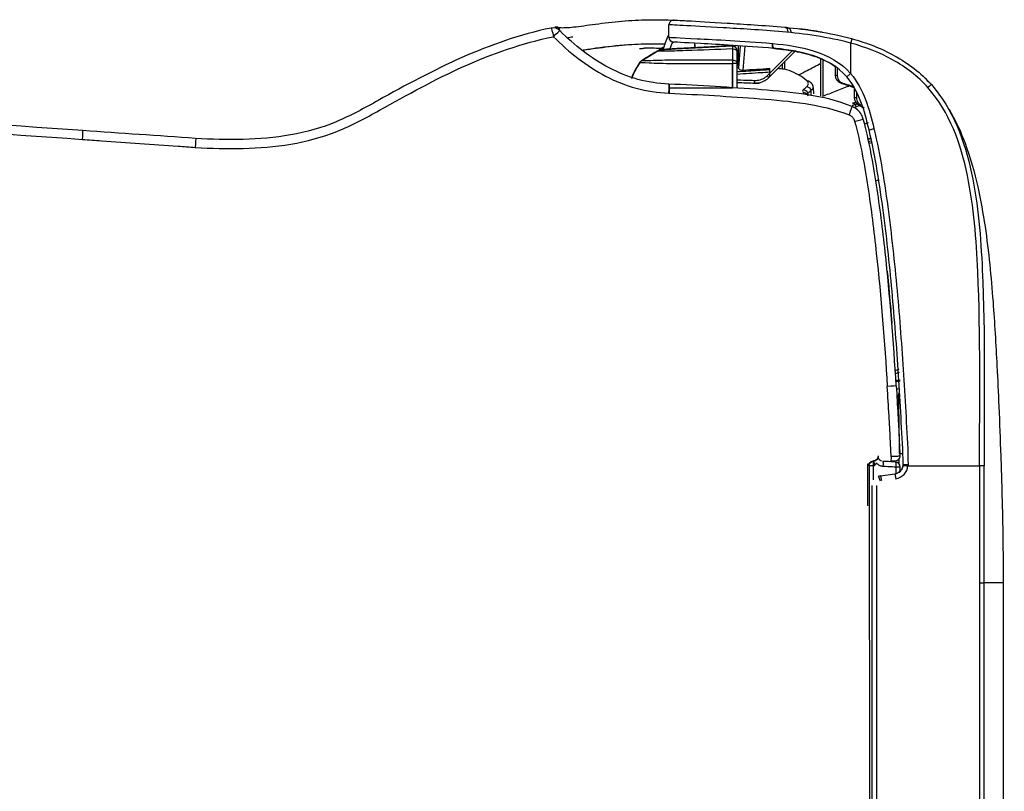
# Model space of a CAD drawing. Header units: millimetres. Extents: x 922208 to 1069538, y -182208 to -99877.
# Tile 41 of 256: x 971202 to 971305, y -170496 to -170416. Entities that reach past the tile are written whole.
import ezdxf

# ---------------------------------------------------------------- set-up
doc = ezdxf.new("R2010")
doc.units = ezdxf.units.MM
doc.header["$MEASUREMENT"] = 0
doc.layers.add('IS_KLIM_urządzenia', color=3, linetype='Continuous')

# ---------------------------------------------------------------- blocks, each defined once
blk = doc.blocks.new('G$CFEA986A8')
at = {"layer": 'IS_KLIM_urządzenia', "linetype": 'Continuous'}
for p, q in [((3.24, 36.01), (3.24, 36.02)), ((3.24, 36.02), (3.24, 36.01)), ((2.71, 28.23), (3.1, 35.54)), ((3.1, 35.54), (3.1, 35.54)), ((2.74, 28.23), (2.74, 28.23)), ((3.03, 28.23), (3.03, 28.23)), ((4.22, 28.23), (4.22, 28.23)), ((4.55, 28.23), (4.55, 28.23)), ((2.73, 27.62), (4.82, 27.62)), ((2.74, 27.41), (5, 27.61)), ((5.25, 27.13), (2.77, 26.91)), ((3.18, 21.95), (5.57, 24.34)), ((5.93, 24.34), (3.22, 21.63)), ((5.57, 24.34), (5.44, 24.33)), ((5.57, 24.34), (5.85, 24.61)), ((5.93, 24.34), (5.57, 24.34)), ((6.02, 24.44), (5.93, 24.34)), ((46.34, 14.13), (46.34, 14)), ((50.7, 14.13), (46.34, 14.13)), ((46.52, 13.99), (46.52, 13.96)), ((46.52, 13.96), (921.55, 13.84)), ((46.52, 13.51), (46.52, 13.96)), ((48, 13.51), (46.52, 13.51)), ((48.58, 13.7), (919.48, 13.58)), ((47.59, 12.8), (47.38, 11.3)), ((919.48, 13.06), (48.58, 13.18)), ((46.64, 11.21), (47.36, 11.21)), ((46.64, 11.21), (46.64, 10.75)), ((47.11, 10.75), (46.64, 10.75)), ((46.54, 9.92), (46.54, 2.46)), ((58.74, 2.46), (909.33, 2.34)), ((909.33, 1.87), (58.74, 1.98)), ((58.74, 0), (58.74, 1.98)), ((58.73, 0), (909.33, -0.12))]:
    blk.add_line(p, q, dxfattribs=at)
for points in [[(37.64, 10.75, 0), (37.64, 10.76, 0), (37.64, 10.76, 0), (37.64, 10.77, 0), (37.64, 10.78, 0), (37.64, 10.79, 0), (37.64, 10.8, 0), (37.64, 10.81, 0), (37.64, 10.82, 0), (37.64, 10.83, 0), (37.64, 10.84, 0), (37.64, 10.84, 0), (37.65, 10.85, 0), (37.65, 10.86, 0), (37.65, 10.87, 0), (37.65, 10.88, 0), (37.65, 10.89, 0), (37.65, 10.9, 0), (37.65, 10.91, 0), (37.65, 10.92, 0), (37.65, 10.92, 0), (37.65, 10.93, 0), (37.65, 10.94, 0), (37.65, 10.95, 0), (37.65, 10.96, 0), (37.65, 10.97, 0), (37.65, 10.98, 0), (37.65, 10.99, 0), (37.65, 11, 0), (37.65, 11, 0), (37.65, 11.01, 0), (37.65, 11.02, 0), (37.65, 11.03, 0), (37.65, 11.04, 0), (37.65, 11.05, 0), (37.65, 11.06, 0), (37.65, 11.07, 0), (37.65, 11.08, 0), (37.65, 11.08, 0), (37.65, 11.09, 0), (37.65, 11.1, 0), (37.65, 11.11, 0), (37.65, 11.12, 0), (37.65, 11.13, 0), (37.66, 11.14, 0), (37.66, 11.15, 0), (37.66, 11.16, 0), (37.66, 11.16, 0), (37.66, 11.17, 0), (37.66, 11.18, 0), (37.66, 11.19, 0)], [(37.72, 10.74, 0), (37.72, 10.75, 0), (37.72, 10.76, 0), (37.72, 10.77, 0), (37.72, 10.78, 0), (37.72, 10.79, 0), (37.72, 10.79, 0), (37.72, 10.8, 0), (37.72, 10.81, 0), (37.72, 10.82, 0), (37.72, 10.83, 0), (37.73, 10.84, 0), (37.73, 10.85, 0), (37.73, 10.86, 0), (37.73, 10.87, 0), (37.73, 10.87, 0), (37.73, 10.88, 0), (37.73, 10.89, 0), (37.73, 10.9, 0), (37.73, 10.91, 0), (37.73, 10.92, 0), (37.73, 10.93, 0), (37.73, 10.94, 0), (37.73, 10.95, 0), (37.73, 10.95, 0), (37.73, 10.96, 0), (37.73, 10.97, 0), (37.73, 10.98, 0), (37.73, 10.99, 0), (37.73, 11, 0), (37.73, 11.01, 0), (37.73, 11.02, 0), (37.73, 11.03, 0), (37.73, 11.03, 0), (37.73, 11.04, 0), (37.73, 11.05, 0), (37.73, 11.06, 0), (37.73, 11.07, 0), (37.73, 11.08, 0), (37.73, 11.09, 0), (37.73, 11.1, 0), (37.73, 11.11, 0), (37.73, 11.11, 0), (37.73, 11.12, 0), (37.73, 11.13, 0), (37.74, 11.14, 0), (37.74, 11.15, 0), (37.74, 11.16, 0), (37.74, 11.17, 0), (37.74, 11.18, 0), (37.74, 11.19, 0)]]:
    blk.add_polyline3d(points, dxfattribs=at)
at = {"layer": 'IS_KLIM_urządzenia', "linetype": 'Continuous', "extrusion": (0, 0, -1)}
for centre, radius, start, end in [((-1.84, 46.94), 1, 314.7826, 11.7219), ((-0.53, 34.35), 0.5, 357.2068, 90), ((-1.83, 34.35), 0.5, 90, 177.181), ((-46.39, 11.44), 1, 188, 264.2856), ((-46.64, 11.25), 0.5, 270, 357), ((-46.39, 11.42), 1.5, 188, 264.2856)]:
    blk.add_arc(centre, radius, start, end, dxfattribs=at)
at = {"layer": 'IS_KLIM_urządzenia', "linetype": 'Continuous', "extrusion": (-1.54693e-05, -6.12303e-17, -1)}
blk.add_arc((-3.24, 28.23, -0.01), 0.498, 270, 359.4983, dxfattribs=at)
at = {"layer": 'IS_KLIM_urządzenia', "linetype": 'Continuous'}
for centre, start, end in [((2.5, 23.81), 5.1428, 5.6972), ((48.11, 12.87), 160.3327, 163.928), ((45.54, 11.27), 267.736, 0)]:
    blk.add_arc(centre, 0.5, start, end, dxfattribs=at)
for centre, major_axis, ratio, start_param, end_param in [((13.38, 84.28), (0.998, 0.07), 0.023762, 3.141593, 4.646623), ((1.84, 46.94), (0.979, -0.203), 0.056856, 3.141593, 4.651384), ((1.84, 46.94), (0.704, 0.71), 0.020204, 1.651706, 3.141593), ((7.71, 34.94), (-0.999, -0.049), 0.051256, 0, 1.514472), ((7.71, 34.9), (-0.999, -0.047), 0.051373, 0, 1.514578), ((3.38, 28.23), (0, -0.498), 0.705765, 4.721116, 6.283185), ((3.96, 27.4), (0.499, -0.033), 0.703948, 0.778487, 1.449237), ((6.36, 25.91), (0.25, 0.009), 0.004928, 6.283059, 7.845078), ((2.49, 23.87), (-0.498, -0.042), 0.40242, 3.141593, 4.712356), ((2.5, 23.81), (-0.498, -0.05), 0.399009, 3.140125, 4.706849), ((2.5, 23.81), (-0.498, -0.045), 0.399039, 3.141593, 4.710711), ((5.85, 24.61), (-0.177, 0.177), 0.009872, 3.141593, 4.709921), ((1.28, 22.79), (0.498, 0.048), 0.655613, 3.140676, 4.596546), ((7.76, 20.85), (-0.367, 0.34), 0.8822, 0.840111, 2.138766), ((8.04, 20.89), (0.282, 0.413), 0.898755, 2.160862, 3.167773), ((6.84, 20.48), (0.38, 0.325), 0.906204, 2.398026, 3.130887), ((7.44, 20.5), (-0.376, 0.33), 0.885836, 0.804441, 2.115185), ((5.72, 17.3), (0, 0.2), 0.576627, 4.721116, 6.283185), ((6.49, 16.72), (0.192, 0.056), 0.184381, 5.301873, 6.283185), ((2.45, 15.93), (0.482, 0.133), 0.040619, 3.141593, 4.662666), ((5.63, 15.93), (-0.326, -0.379), 0.006066, 1.506881, 3.141593), ((8.07, 15.3), (0, 0.2), 0.433029, 4.721116, 6.283185), ((8.86, 15.62), (0.19, -0.061), 0.210046, 2.527177, 3.153928), ((9.97, 16.14), (-0.925, -0.381), 0.043497, 0, 1.508611), ((10.63, 15.55), (-0.263, -0.965), 0.021464, 4.784953, 6.283185), ((8.96, 15.32), (-0.191, 0.059), 0.212832, 4.135574, 5.657225), ((8.8, 14.85), (0.18, 0.087), 0.196125, 5.117147, 6.283185), ((11.38, 13.51), (-0.117, -0.486), 0.019962, 3.141593, 4.771045), ((45.52, 13.53), (0.02, 0.5), 1, 3.141593, 4.708057), ((45.52, 13.53), (-0.02, -0.5), 0.999999, 0, 1.547993), ((45.57, 13.52), (-0.02, -0.5), 0.955746, 0, 1.547846), ((46.52, 13.46), (0.5, -0.017), 0.998628, 1.605655, 3.113607), ((46.52, 13.46), (-0.5, 0.017), 0.093825, 4.715665, 5.983293), ((46.57, 12.58), (0.499, 0.026), 0.09496, 3.141593, 4.707412), ((48.08, 12.73), (0.495, -0.07), 0.051828, 3.141593, 4.719673), ((48.11, 12.87), (0.48, -0.138), 0.050296, 3.141584, 4.726878), ((45.54, 11.73), (0.5, 0), 0.093428, 4.788501, 6.283185), ((47.87, 11.23), (0.495, -0.07), 0.051828, 3.141593, 4.719673), ((39.42, 10.08), (0.996, -0.087), 0.841749, 1.62689, 2.181571), ((46.64, 11.25), (0.499, 0.026), 0.096366, 3.141593, 4.707339), ((46.39, 9.94), (0, -0.5), 0.000142, 3.141593, 4.764749), ((46.54, 9.95), (0.05, -0.498), 0.005219, 3.141593, 4.764488), ((7.1, 7.87), (0.331, 0.375), 0.006851, 3.141593, 4.648558), ((46.54, 2.49), (0, 0.5), 0.000013, 3.173368, 4.660029)]:
    blk.add_ellipse(centre, major_axis=major_axis, ratio=ratio, start_param=start_param, end_param=end_param, dxfattribs=at)
at = {"layer": 'IS_KLIM_urządzenia', "linetype": 'Continuous', "extrusion": (0, 0, -1)}
for centre, major_axis, ratio, start_param, end_param in [((3.24, 28.23), (0.352, -0.352), 0.999998, 0.785397, 2.347467), ((48.58, 12.65), (-0.13, -1.08), 0.917565, 1.59215, 1.795783), ((-21.42, 382.85), (-1476.17, -4886.86), 0.031997, 4.778832, 4.778918), ((7.64, 474.84), (-1862.82, -6167.7), 0.025163, 4.780022, 4.78009), ((5.18, 514.21), (-1939.65, -6425.41), 0.026246, 4.782823, 4.782889)]:
    blk.add_ellipse(centre, major_axis=major_axis, ratio=ratio, start_param=start_param, end_param=end_param, dxfattribs=at)
at = {"layer": 'IS_KLIM_urządzenia', "linetype": 'Continuous'}
for points, degree in [([(11.56, 95.97), (10.36, 113.09), (9.16, 130.21), (7.97, 147.33)], 3), ([(8.86, 147.39), (10.07, 130.27), (11.28, 113.14), (12.48, 96.01)], 3), ([(12.48, 96.01), (11.99, 95.98), (11.56, 95.96), (11.56, 95.97)], 3), ([(12.38, 84.21), (12.11, 88.13), (11.83, 92.05), (11.56, 95.97)], 3), ([(0.77, 46.44), (0.76, 46.55), (0.76, 46.66), (0.78, 46.77)], 3), ([(0.77, 46.67), (0.75, 46.58), (0.77, 46.46)], 2), ([(0.78, 46.71), (0.77, 46.67)], 1), ([(0.77, 46.44), (0.77, 46.45), (0.77, 46.46), (0.77, 46.46)], 3), ([(1.12, 46.25), (0.98, 46.27), (0.82, 46.34), (0.77, 46.44)], 3), ([(1.81, 44.89), (1.84, 45.06), (1.87, 45.24), (1.9, 45.41)], 3), ([(4.44, 37.88), (4.99, 38.23), (5.55, 38.58), (6.17, 38.76)], 3), ([(4.44, 37.88), (4.99, 38.23), (5.55, 38.58), (6.17, 38.76)], 3), ([(4.44, 37.88), (4.95, 38.2), (5.46, 38.52), (6, 38.7)], 3), ([(4.44, 37.87), (4.94, 38.19), (5.46, 38.51), (6, 38.7)], 3), ([(5.12, 38.29), (4.79, 38.1), (4.45, 37.88)], 2), ([(6, 38.7), (5.7, 38.6), (5.4, 38.45), (5.12, 38.29)], 3), ([(6, 38.7), (5.79, 38.63), (5.59, 38.54)], 2), ([(2.99, 35.39), (2.99, 36.07), (2.97, 36.75), (2.96, 37.42)], 3), ([(3.24, 36.01), (3.59, 36.58), (3.94, 37.15), (4.28, 37.72)], 3), ([(4.28, 37.71), (3.76, 36.86), (3.24, 36)], 2), ([(4.28, 37.72), (4.28, 37.72), (4.28, 37.72), (4.28, 37.72)], 3), ([(4.29, 37.71), (4.33, 37.78), (4.38, 37.83), (4.44, 37.87)], 3), ([(4.44, 37.88), (4.44, 37.88), (4.44, 37.88), (4.44, 37.88)], 3), ([(4.44, 37.88), (4.44, 37.88), (4.44, 37.88), (4.44, 37.88)], 3), ([(3.24, 36.01), (3.16, 35.87), (3.11, 35.71), (3.1, 35.54)], 3), ([(2.71, 28.23), (3.1, 35.54)], 1), ([(3.1, 35.54), (2.71, 28.23)], 1), ([(3.1, 35.54), (2.71, 28.23)], 1), ([(2.81, 35.36), (2.86, 35.45), (2.91, 35.54), (2.97, 35.63)], 3), ([(3.1, 35.58), (3.1, 35.58)], 1), ([(3.1, 35.54), (3.1, 35.54), (3.1, 35.54), (3.1, 35.54)], 3), ([(3.1, 35.54), (3.1, 35.54), (3.1, 35.54), (3.1, 35.54)], 3), ([(1.83, 34.85), (1.4, 34.85), (0.96, 34.85), (0.53, 34.85)], 3), ([(2.31, 34.46), (2.54, 34.58), (2.78, 34.68), (3.03, 34.75)], 3), ([(0.12, 32.64), (0.12, 32.62), (0.12, 32.59), (0.12, 32.57)], 3), ([(2.92, 32.14), (2.76, 32.15), (2.6, 32.16), (2.45, 32.17)], 3), ([(2.92, 32.12), (2.76, 32.13), (2.61, 32.14), (2.45, 32.14)], 3), ([(3.24, 27.74), (2.98, 27.74), (2.74, 27.97), (2.74, 28.23)], 3), ([(3.24, 27.74), (2.98, 27.74), (2.74, 27.97), (2.74, 28.23)], 3), ([(3.24, 27.74), (2.98, 27.74), (2.75, 27.97), (2.74, 28.23)], 3), ([(3.01, 28.23), (3.4, 28.23), (3.8, 28.23), (4.2, 28.23)], 3), ([(3.03, 28.23), (3.43, 28.23), (3.82, 28.23), (4.22, 28.23)], 3), ([(3.99, 27.75), (3.99, 27.7), (3.99, 27.66), (4, 27.62)], 3), ([(4.47, 27.59), (4.48, 27.65), (4.48, 27.71), (4.49, 27.76)], 3), ([(4.81, 27.59), (4.82, 27.64), (4.82, 27.69), (4.82, 27.74)], 3), ([(4.95, 27.74), (4.95, 27.69), (4.94, 27.65), (4.94, 27.6)], 3), ([(7.11, 28.23), (7.11, 28.23)], 1), ([(5.25, 27.13), (5.19, 26.2), (5.13, 25.26), (5.07, 24.33)], 3), ([(6.61, 25.92), (6.61, 25.77), (6.62, 25.61), (6.62, 25.46)], 3), ([(6.62, 25.45), (6.62, 25.61), (6.61, 25.76), (6.61, 25.92)], 3), ([(6.54, 25.37), (6.57, 25.4), (6.59, 25.42), (6.62, 25.45)], 3), ([(6.62, 25.46), (6.62, 25.46), (6.62, 25.46), (6.62, 25.46)], 3), ([(6.62, 25.45), (6.62, 25.46), (6.62, 25.46), (6.62, 25.46)], 3), ([(2.47, 24.07), (2.47, 24.05), (2.48, 24.03), (2.48, 24.01)], 3), ([(2.99, 23.86), (2.99, 23.91)], 1), ([(2.99, 23.88), (2.99, 23.89), (2.99, 23.9), (2.99, 23.91)], 3), ([(3.07, 23), (3.04, 23.3), (3.01, 23.6), (2.99, 23.91)], 3), ([(0.78, 22.75), (0.79, 22.65), (0.8, 22.62)], 2), ([(4.39, 22.8), (4.65, 22.8), (4.92, 22.8), (5.18, 22.8)], 3), ([(5.15, 23), (4.96, 23), (4.77, 23), (4.59, 23)], 3), ([(6.36, 20.47), (5.9, 21.01), (5.56, 21.63), (5.3, 22.33)], 3), ([(1.29, 18.88), (1.16, 19.65), (1.04, 20.45), (0.94, 21.27)], 3), ([(7.29, 20.84), (7.18, 20.72), (7.08, 20.61), (6.97, 20.49)], 3), ([(6.48, 20.17), (6.66, 19.86), (7.06, 19.84)], 2), ([(7.06, 19.82), (7.74, 19.77)], 1), ([(7.39, 20.05), (7.49, 20.16), (7.6, 20.28), (7.71, 20.39)], 3), ([(7.71, 20.39), (7.78, 20.39), (7.86, 20.39), (7.93, 20.38)], 3), ([(6.61, 16.72), (6.73, 16.31), (6.86, 15.9), (7.01, 15.5)], 3), ([(7.11, 15.5), (6.95, 15.92), (6.81, 16.34), (6.68, 16.78)], 3), ([(5.61, 15.91), (7.22, 14.52), (9.31, 13.97), (11.36, 13.48)], 3), ([(11.49, 13.99), (9.53, 14.46), (7.5, 14.98), (5.96, 16.31)], 3), ([(8.59, 15.34), (8.64, 15.45), (8.68, 15.57), (8.71, 15.69)], 3), ([(8.82, 15.39), (8.78, 15.49), (8.74, 15.59), (8.71, 15.69)], 3), ([(8.92, 15.74), (8.89, 15.63), (8.85, 15.51), (8.82, 15.39)], 3), ([(9.08, 15.32), (9.1, 15.4), (9.13, 15.48), (9.15, 15.55)], 3), ([(7.51, 15.3), (7.73, 15.3), (7.94, 15.3), (8.16, 15.3)], 3), ([(8.82, 15.39), (8.8, 15.33), (8.78, 15.28), (8.77, 15.22)], 3), ([(8.93, 14.96), (8.99, 15.07), (9.04, 15.2), (9.08, 15.32)], 3), ([(9.21, 14.47), (9.13, 14.63), (9.05, 14.78), (8.98, 14.93)], 3), ([(10.84, 14.47), (10.8, 14.33), (10.76, 14.19), (10.72, 14.05)], 3), ([(12.42, 14.09), (12.38, 13.95), (12.34, 13.81)], 2), ([(12.41, 13.79), (12.43, 13.89), (12.46, 13.98), (12.48, 14.08)], 3), ([(12.7, 14.03), (12.67, 13.94), (12.65, 13.84), (12.63, 13.74)], 3), ([(12.84, 13.7), (12.86, 13.8), (12.89, 13.89), (12.91, 13.99)], 3), ([(46.34, 14.13), (46.34, 14.13), (46.34, 14.13), (46.34, 14.13)], 3), ([(46.52, 13.51), (46.52, 13.49), (46.52, 13.47), (46.52, 13.45)], 3), ([(16.78, 13.3), (16.75, 13.18), (16.72, 13.05), (16.69, 12.93)], 3), ([(38.2, 11.15), (38.2, 11.15), (38.23, 11.58), (38.26, 12.08)], 3), ([(38.51, 11.12), (38.5, 11.02), (38.49, 10.92), (38.48, 10.82)], 3), ([(39.02, 11.1), (39.26, 11.09), (39.51, 11.07), (39.75, 11.06)], 3), ([(43.76, 10.85), (44.25, 10.85), (44.75, 10.84), (45.24, 10.83)], 3), ([(46.39, 10.83), (46.18, 10.83), (45.97, 10.83), (45.75, 10.83)], 3), ([(46.49, 10.45), (46.45, 10.45), (46.42, 10.44), (46.39, 10.44)], 3), ([(6.63, 7.62), (6.47, 7.76), (6.31, 7.91), (6.16, 8.07)], 3), ([(46.54, 2.46), (50.6, 2.46), (54.67, 2.46), (58.74, 2.46)], 3), ([(58.74, 2.46), (58.74, 2.21), (58.74, 1.99), (58.74, 1.98)], 3)]:
    blk.add_open_spline(points, degree=degree, dxfattribs=at)
for points, knots in [([(12.48, 96.01), (12.48, 96.01), (12.48, 96.01), (12.53, 95.35), (12.58, 94.68), (12.81, 91.36), (13, 88.7), (13.23, 85.45), (13.27, 84.85), (13.31, 84.26)], [0, 0, 0, 0, 0.000005, 0.000005, 0.169628, 0.169628, 0.84812, 0.84812, 1, 1, 1, 1]), ([(0.86, 47.14), (2.21, 53.63), (5.22, 59.45), (9.22, 66.61), (10.01, 68.05), (11.28, 71.07), (11.73, 72.68), (12.3, 75.96), (12.44, 77.6), (12.52, 80.9), (12.49, 82.59), (12.38, 84.21)], [0, 0, 0, 0, 0.5, 0.5, 0.625, 0.625, 0.75, 0.75, 0.875, 0.875, 1, 1, 1, 1]), ([(13.31, 84.26), (13.43, 82.58), (13.45, 80.92), (13.38, 77.59), (13.25, 75.94), (12.69, 72.64), (12.26, 71.01), (11.03, 67.94), (10.25, 66.49), (7.83, 62.15), (6.23, 59.26), (3.53, 53.27), (2.44, 50.17), (1.77, 46.9)], [0, 0, 0, 0, 0.125, 0.125, 0.25, 0.25, 0.375, 0.375, 0.5, 0.5, 0.75, 0.75, 1, 1, 1, 1]), ([(0.79, 46.38), (0.81, 46.35), (0.83, 46.15), (0.82, 45.56), (0.75, 44.68), (0.59, 43.52), (0.41, 42.19), (0.23, 40.79), (0.06, 38.91), (-0.02, 36.7), (0.03, 34.49), (0.09, 33.16), (0.12, 32.58)], [0, 0, 0, 0, 0.12885, 0.245282, 0.335122, 0.40726, 0.471799, 0.536509, 0.604482, 0.745543, 0.884733, 1, 1, 1, 1]), ([(6.71, 34.89), (6.66, 35.97), (6.51, 37.05), (5.93, 39.13), (5.52, 40.14), (4.02, 42.98), (2.67, 44.7), (1.13, 46.23)], [0, 0, 0, 0, 0.25, 0.25, 0.5, 0.5, 1, 1, 1, 1]), ([(1.77, 46.9), (3.4, 45.28), (4.82, 43.46), (6.4, 40.45), (6.84, 39.38), (7.45, 37.17), (7.6, 36.03), (7.65, 34.88)], [0, 0, 0, 0, 0.5, 0.5, 0.75, 0.75, 1, 1, 1, 1]), ([(3.15, 43.79), (3.12, 43.57), (3.04, 42.96), (2.88, 41.81), (2.7, 40.4), (2.54, 38.56), (2.49, 36.85), (2.5, 35.65), (2.51, 35.23)], [0, 0, 0, 0, 0.089993, 0.237107, 0.37975, 0.527052, 0.833503, 1, 1, 1, 1]), ([(3.13, 43.63), (3.06, 43.24), (2.83, 41.75), (2.67, 40.26), (2.59, 39.15)], [0, 0, 0, 0, 0.261547, 1, 1, 1, 1]), ([(3.01, 37.92), (3, 37.79), (2.99, 37.66), (2.97, 37.49), (2.97, 37.46), (2.96, 37.42)], [0, 0, 0, 0, 0.794972, 0.794972, 1, 1, 1, 1]), ([(3.24, 36.01), (3.49, 36.42), (3.74, 36.82), (4.08, 37.39), (4.18, 37.55), (4.28, 37.72)], [0, 0, 0, 0, 0.711043, 0.711043, 1, 1, 1, 1]), ([(3.24, 36.01), (3.5, 36.43), (3.75, 36.85), (4.1, 37.41), (4.19, 37.57), (4.28, 37.72)], [0, 0, 0, 0, 0.731926, 0.731926, 1, 1, 1, 1]), ([(4.29, 37.71), (3.97, 37.19), (3.65, 36.67), (3.3, 36.1), (3.27, 36.06), (3.24, 36.01)], [0, 0, 0, 0, 0.917621, 0.917621, 1, 1, 1, 1]), ([(4.2, 28.23), (4.2, 29.24), (4.2, 30.24), (4.21, 32.24), (4.2, 33.27), (4.22, 35.2), (4.25, 36.11), (4.29, 37.36), (4.3, 37.7), (4.29, 37.71)], [0, 0, 0, 0, 0.25, 0.25, 0.5, 0.5, 0.75, 0.75, 1, 1, 1, 1]), ([(4.28, 37.72), (4.28, 37.72), (4.28, 37.72), (4.28, 37.72), (4.28, 37.72), (4.28, 37.72)], [0, 0, 0, 0, 0.500001, 0.500001, 1, 1, 1, 1]), ([(4.45, 37.88), (4.45, 37.88), (4.43, 37.87), (4.42, 37.86), (4.4, 37.84), (4.37, 37.82), (4.35, 37.8), (4.32, 37.76), (4.29, 37.72), (4.29, 37.72)], [0, 0, 0, 0, 0.029241, 0.088276, 0.151647, 0.25725, 0.525964, 0.992323, 1, 1, 1, 1]), ([(4.44, 37.88), (4.44, 37.88), (4.44, 37.88), (4.44, 37.88), (4.44, 37.88), (4.44, 37.88)], [0, 0, 0, 0, 0.593674, 0.593674, 1, 1, 1, 1]), ([(4.44, 37.87), (4.45, 37.85), (4.46, 37.53), (4.52, 36.29), (4.55, 35.36), (4.57, 33.39), (4.56, 32.34), (4.56, 30.29), (4.55, 29.26), (4.55, 28.23)], [0, 0, 0, 0, 0.25, 0.25, 0.5, 0.5, 0.75, 0.75, 1, 1, 1, 1]), ([(3.24, 36.01), (3.24, 35.99), (3.25, 35.75), (3.24, 34.97), (3.24, 34.63), (3.22, 33.9), (3.2, 33.49), (3.13, 31.47), (3.07, 29.85), (3.01, 28.23)], [0, 0, 0, 0, 0.25, 0.25, 0.375, 0.375, 0.5, 0.5, 1, 1, 1, 1]), ([(3.25, 36.01), (3.24, 36), (3.2, 35.94), (3.15, 35.84), (3.12, 35.72), (3.11, 35.65), (3.1, 35.62), (3.1, 35.62), (3.1, 35.62), (3.1, 35.62), (3.1, 35.61), (3.18, 36.23), (3.09, 35.5), (3.1, 35.58), (3.1, 35.58)], [0, 0, 0, 0, 0.004098, 0.020773, 0.033488, 0.040418, 0.042471, 0.042689, 0.042703, 0.042705, 0.042705, 0.045311, 0.81751, 1, 1, 1, 1]), ([(3.24, 36.01), (3.24, 36.01), (3.24, 36.01), (3.24, 36.01), (3.24, 36.01), (3.24, 36.01)], [0, 0, 0, 0, 0.266653, 0.266653, 1, 1, 1, 1]), ([(3.24, 36.01), (3.24, 36.01), (3.24, 36.01), (3.24, 36.01), (3.24, 36.01), (3.24, 36.01), (3.24, 36.01), (3.24, 36.01)], [0, 0, 0, 0, 0.156997, 0.156997, 0.784985, 0.784985, 1, 1, 1, 1]), ([(3.08, 35.41), (2.6, 35.32), (2.12, 35.16), (1.64, 34.89), (1.62, 34.88), (1.59, 34.86)], [0, 0, 0, 0, 0.948448, 0.948448, 1, 1, 1, 1]), ([(2.71, 28.23), (2.79, 29.71), (2.87, 31.19), (2.97, 33.03), (2.98, 33.41), (3.02, 34.12), (3.04, 34.46), (3.08, 35.26), (3.1, 35.51), (3.1, 35.54)], [0, 0, 0, 0, 0.5, 0.5, 0.625, 0.625, 0.75, 0.75, 1, 1, 1, 1]), ([(3.1, 35.54), (3.1, 35.58), (3.1, 35.55), (3.1, 35.54), (3.1, 35.54), (3.1, 35.54)], [0, 0, 0, 0, 0.5, 0.5, 1, 1, 1, 1]), ([(3.1, 35.54), (3.1, 35.54), (3.1, 35.54), (3.1, 35.54), (3.1, 35.54), (3.1, 35.54)], [0, 0, 0, 0, 0.501823, 0.501823, 1, 1, 1, 1]), ([(3.1, 35.54), (3.1, 35.54), (3.1, 35.54), (3.1, 35.54), (3.1, 35.54), (3.1, 35.54)], [0, 0, 0, 0, 0.497529, 0.497529, 1, 1, 1, 1]), ([(0.03, 34.32), (0.03, 34.32), (0.05, 33.82), (0.16, 31.93), (0.24, 30.52), (0.46, 27.06), (0.57, 24.97), (1, 20.5), (1.33, 18.12), (1.97, 15.8)], [0, 0, 0, 0, 0.25, 0.25, 0.5, 0.5, 0.75, 0.75, 1, 1, 1, 1]), ([(2.43, 15.91), (1.79, 18.29), (1.47, 20.73), (1.05, 25.3), (0.94, 27.43), (0.73, 30.97), (0.65, 32.4), (0.55, 34.34), (0.52, 34.85), (0.53, 34.85)], [0, 0, 0, 0, 0.25, 0.25, 0.5, 0.5, 0.75, 0.75, 1, 1, 1, 1]), ([(1.83, 34.85), (1.83, 34.85), (1.87, 33.81), (2.08, 30.02), (2.21, 27.26), (2.47, 24.07)], [0, 0, 0, 0, 0.5, 0.5, 1, 1, 1, 1]), ([(2.99, 23.91), (2.73, 26.99), (2.59, 29.69), (2.38, 33.37), (2.33, 34.37), (2.33, 34.37)], [0, 0, 0, 0, 0.500106, 0.500106, 1, 1, 1, 1]), ([(6.71, 34.85), (6.71, 34.85), (6.71, 34.85), (6.71, 34.86), (6.71, 34.88), (6.71, 34.89)], [0, 0, 0, 0, 0.001471, 0.001471, 1, 1, 1, 1]), ([(9.05, 15.75), (8.42, 17.27), (8.08, 18.84), (7.57, 22), (7.42, 23.6), (7.06, 28.42), (6.86, 31.65), (6.71, 34.85)], [0, 0, 0, 0, 0.25, 0.25, 0.5, 0.5, 1, 1, 1, 1]), ([(7.11, 34.81), (7.11, 34.78), (7.11, 34.74), (7.11, 33.65), (7.11, 32.55), (7.11, 30.39), (7.11, 29.31), (7.11, 28.23)], [0, 0, 0, 0, 0.017199, 0.017199, 0.508599, 0.508599, 1, 1, 1, 1]), ([(7.65, 34.88), (7.65, 34.88), (7.65, 34.88), (7.65, 34.87), (7.66, 34.86), (7.66, 34.84)], [0, 0, 0, 0, 0.001414, 0.001414, 1, 1, 1, 1]), ([(7.66, 34.84), (7.81, 31.68), (8, 28.52), (8.36, 23.79), (8.5, 22.21), (8.99, 19.1), (9.32, 17.56), (9.93, 16.07)], [0, 0, 0, 0, 0.5, 0.5, 0.75, 0.75, 1, 1, 1, 1]), ([(0.12, 32.67), (0.12, 32.66), (0.12, 32.66), (0.12, 32.65), (0.12, 32.65), (0.12, 32.64), (0.12, 32.64), (0.12, 32.64)], [0, 0, 0, 0, 0.491862, 0.491862, 0.745898, 0.745898, 1, 1, 1, 1]), ([(2.71, 28.23), (2.71, 28.23), (2.73, 28.23), (2.81, 28.23), (2.86, 28.23), (2.96, 28.23), (2.98, 28.23), (3.01, 28.23)], [0, 0, 0, 0, 0.429968, 0.429968, 0.860069, 0.860069, 1, 1, 1, 1]), ([(2.74, 28.23), (2.74, 28.23), (2.75, 28.23), (2.8, 28.23), (2.84, 28.23), (2.94, 28.23), (2.98, 28.23), (3.03, 28.23)], [0, 0, 0, 0, 0.311909, 0.311909, 0.74389, 0.74389, 1, 1, 1, 1]), ([(3.38, 27.74), (3.34, 27.74), (3.31, 27.74), (3.27, 27.74), (3.25, 27.74), (3.24, 27.74), (3.24, 27.74), (3.24, 27.74)], [0, 0, 0, 0, 0.429844, 0.429844, 0.859217, 0.859217, 1, 1, 1, 1]), ([(4.56, 27.74), (4.44, 27.74), (4.31, 27.74), (4.06, 27.74), (3.93, 27.74), (3.66, 27.74), (3.52, 27.74), (3.38, 27.74)], [0, 0, 0, 0, 0.316882, 0.316882, 0.640659, 0.640659, 1, 1, 1, 1]), ([(4.2, 28.23), (4.24, 28.23), (4.29, 28.23), (4.39, 28.23), (4.44, 28.23), (4.52, 28.23), (4.53, 28.23), (4.55, 28.23)], [0, 0, 0, 0, 0.437327, 0.437327, 0.874715, 0.874715, 1, 1, 1, 1]), ([(4.56, 27.74), (4.51, 27.74), (4.42, 27.76), (4.31, 27.88), (4.24, 28.04), (4.23, 28.17), (4.22, 28.23)], [0, 0, 0, 0, 0.28901, 0.499661, 0.756628, 1, 1, 1, 1]), ([(4.22, 28.23), (4.27, 28.23), (4.37, 28.23), (4.49, 28.23), (4.55, 28.23)], [0, 0, 0, 0, 0.500276, 1, 1, 1, 1]), ([(4.56, 27.74), (4.56, 27.74), (4.56, 27.74), (4.56, 27.75), (4.56, 27.76), (4.56, 27.78), (4.56, 27.8), (4.55, 27.84), (4.55, 27.86), (4.55, 27.9), (4.55, 27.93), (4.55, 27.98), (4.55, 28.01), (4.55, 28.1), (4.55, 28.16), (4.55, 28.23)], [0, 0, 0, 0, 0.125, 0.125, 0.25, 0.25, 0.375, 0.375, 0.5, 0.5, 0.625, 0.625, 0.75, 0.75, 1, 1, 1, 1]), ([(4.55, 28.23), (4.95, 28.23), (5.36, 28.23), (5.99, 28.23), (6.21, 28.23), (6.62, 28.23), (6.8, 28.23), (7.03, 28.23), (7.07, 28.23), (7.11, 28.23)], [0, 0, 0, 0, 0.474817, 0.474817, 0.737386, 0.737386, 0.953021, 0.953021, 1, 1, 1, 1]), ([(7.11, 28.23), (6.67, 28.23), (6.22, 28.23), (5.37, 28.23), (4.96, 28.23), (4.55, 28.23)], [0, 0, 0, 0, 0.51841, 0.51841, 1, 1, 1, 1]), ([(7.11, 27.74), (7.03, 27.74), (6.94, 27.74), (6.49, 27.74), (6.13, 27.74), (5.36, 27.74), (4.96, 27.74), (4.56, 27.74)], [0, 0, 0, 0, 0.097737, 0.097737, 0.528149, 0.528149, 1, 1, 1, 1]), ([(5.22, 24.33), (5.23, 24.5), (5.24, 24.66), (5.29, 25.49), (5.34, 26.16), (5.4, 27.13), (5.42, 27.43), (5.44, 27.74)], [0, 0, 0, 0, 0.146562, 0.146562, 0.73281, 0.73281, 1, 1, 1, 1]), ([(5.66, 27.74), (5.61, 26.91), (5.55, 26.08), (5.48, 24.95), (5.46, 24.64), (5.44, 24.33)], [0, 0, 0, 0, 0.72849, 0.72849, 1, 1, 1, 1]), ([(6.36, 25.91), (6.35, 26.08), (6.35, 26.24), (6.33, 26.85), (6.31, 27.29), (6.3, 27.74)], [0, 0, 0, 0, 0.274035, 0.274035, 1, 1, 1, 1]), ([(6.54, 27.74), (6.55, 27.64), (6.55, 27.54), (6.57, 26.93), (6.59, 26.42), (6.61, 25.92)], [0, 0, 0, 0, 0.164291, 0.164291, 1, 1, 1, 1]), ([(5, 27.61), (5.04, 27.61), (5.07, 27.6), (5.13, 27.56), (5.16, 27.53), (5.21, 27.45), (5.22, 27.41), (5.24, 27.31), (5.25, 27.26), (5.25, 27.18), (5.25, 27.15), (5.25, 27.13)], [0, 0, 0, 0, 0.247479, 0.247479, 0.496795, 0.496795, 0.717384, 0.717384, 0.907765, 0.907765, 1, 1, 1, 1]), ([(5.85, 24.61), (5.99, 24.75), (6.1, 24.92), (6.27, 25.27), (6.33, 25.46), (6.36, 25.74), (6.36, 25.83), (6.36, 25.91)], [0, 0, 0, 0, 0.410681, 0.410681, 0.822529, 0.822529, 1, 1, 1, 1]), ([(6.61, 25.92), (6.61, 25.82), (6.61, 25.72), (6.57, 25.4), (6.51, 25.18), (6.33, 24.81), (6.22, 24.65), (6.07, 24.48), (6.05, 24.46), (6.02, 24.44)], [0, 0, 0, 0, 0.177731, 0.177731, 0.59018, 0.59018, 0.940555, 0.940555, 1, 1, 1, 1]), ([(2.48, 24.01), (2.6, 22.61), (2.81, 21.15), (3.72, 18.3), (4.46, 16.92), (5.61, 15.91)], [0, 0, 0, 0, 0.5, 0.5, 1, 1, 1, 1]), ([(2.99, 23.85), (3, 23.81), (3, 23.77), (3.01, 23.64), (3.02, 23.54), (3.05, 23.29), (3.07, 23.13), (3.12, 22.73), (3.15, 22.48), (3.24, 21.89), (3.31, 21.55), (3.54, 20.47), (3.75, 19.74), (4.26, 18.52), (4.52, 18.02), (4.84, 17.55)], [0, 0, 0, 0, 0.01825, 0.01825, 0.060304, 0.060304, 0.132525, 0.132525, 0.246095, 0.246095, 0.402611, 0.402611, 0.74532, 0.74532, 1, 1, 1, 1]), ([(5.96, 16.31), (4.87, 17.25), (4.17, 18.54), (3.31, 21.19), (3.11, 22.55), (2.99, 23.85)], [0, 0, 0, 0, 0.5, 0.5, 1, 1, 1, 1]), ([(5.22, 24.33), (5.2, 24.33), (5.19, 24.33), (5.14, 24.33), (5.1, 24.33), (5.07, 24.33)], [0, 0, 0, 0, 0.325415, 0.325415, 1, 1, 1, 1]), ([(5.44, 24.33), (5.41, 24.33), (5.38, 24.33), (5.33, 24.33), (5.3, 24.33), (5.26, 24.33), (5.24, 24.33), (5.22, 24.33), (5.22, 24.33), (5.22, 24.33)], [0, 0, 0, 0, 0.315815, 0.315815, 0.631664, 0.631664, 0.946964, 0.946964, 1, 1, 1, 1]), ([(0.78, 22.75), (0.79, 22.7), (0.79, 22.67), (0.8, 22.61), (0.8, 22.59), (0.8, 22.57), (0.8, 22.57), (0.8, 22.59), (0.8, 22.6), (0.8, 22.61)], [0, 0, 0, 0, 0.272721, 0.272721, 0.545029, 0.545029, 0.816327, 0.816327, 1, 1, 1, 1]), ([(0.8, 22.62), (0.8, 22.61), (0.8, 22.58), (0.8, 22.58), (0.8, 22.57), (0.8, 22.56), (0.8, 22.55), (0.81, 22.53), (0.82, 22.47), (0.86, 22.37), (0.95, 22.25), (1.09, 22.16), (1.21, 22.12), (1.28, 22.13), (1.28, 22.13)], [0, 0, 0, 0, 0.067693, 0.176783, 0.191923, 0.20101, 0.210642, 0.23464, 0.289457, 0.395964, 0.591763, 0.776207, 0.974695, 1, 1, 1, 1]), ([(5.3, 22.33), (5.24, 22.47), (5.2, 22.67), (5.14, 23.06), (5.12, 23.23), (5.11, 23.41)], [0, 0, 0, 0, 0.624288, 0.624288, 1, 1, 1, 1]), ([(5.76, 21.33), (5.6, 21.04), (5.45, 20.74), (5.04, 19.97), (4.79, 19.48), (4.54, 19)], [0, 0, 0, 0, 0.379029, 0.379029, 1, 1, 1, 1]), ([(7.29, 20.84), (7.3, 20.84), (7.3, 20.85), (7.35, 20.89), (7.4, 20.91), (7.49, 20.91), (7.53, 20.9), (7.57, 20.87)], [0, 0, 0, 0, 0.062565, 0.062565, 0.548357, 0.548357, 1, 1, 1, 1]), ([(6.97, 20.49), (6.88, 20.38), (6.78, 20.33), (6.57, 20.3), (6.46, 20.36), (6.36, 20.47)], [0, 0, 0, 0, 0.456839, 0.456839, 1, 1, 1, 1]), ([(7.06, 19.82), (7.08, 19.82), (7.09, 19.82), (7.2, 19.84), (7.3, 19.92), (7.39, 20.05)], [0, 0, 0, 0, 0.174867, 0.174867, 1, 1, 1, 1]), ([(7.91, 20), (7.87, 20.01), (7.82, 20.01), (7.65, 20.02), (7.52, 20.03), (7.39, 20.05)], [0, 0, 0, 0, 0.263267, 0.263267, 1, 1, 1, 1]), ([(7.95, 19), (7.84, 19), (7.73, 19), (7.18, 19), (6.75, 19), (6.13, 19), (5.95, 19), (5.2, 19), (4.63, 19), (4.07, 19)], [0, 0, 0, 0, 0.084494, 0.084494, 0.422472, 0.422472, 0.560579, 0.560579, 1, 1, 1, 1]), ([(4.15, 18.8), (4.53, 18.8), (4.9, 18.8), (5.72, 18.8), (6.16, 18.8), (6.86, 18.8), (7.12, 18.8), (7.57, 18.8), (7.77, 18.8), (7.97, 18.8)], [0, 0, 0, 0, 0.296997, 0.296997, 0.640532, 0.640532, 0.845161, 0.845161, 1, 1, 1, 1]), ([(7.97, 18.8), (7.8, 18.37), (7.62, 17.93), (7.27, 17.03), (7.09, 16.55), (6.91, 16.08)], [0, 0, 0, 0, 0.478968, 0.478968, 1, 1, 1, 1]), ([(5.72, 17.5), (5.61, 17.5), (5.5, 17.5), (5.23, 17.5), (5.05, 17.5), (4.88, 17.5)], [0, 0, 0, 0, 0.390013, 0.390013, 1, 1, 1, 1]), ([(6.68, 16.78), (6.65, 16.88), (6.61, 16.98), (6.49, 17.14), (6.42, 17.22), (6.27, 17.35), (6.17, 17.4), (5.96, 17.48), (5.84, 17.5), (5.72, 17.5)], [0, 0, 0, 0, 0.230955, 0.230955, 0.455697, 0.455697, 0.706422, 0.706422, 1, 1, 1, 1]), ([(5.03, 17.3), (5.22, 17.3), (5.41, 17.3), (5.68, 17.3), (5.76, 17.3), (5.84, 17.3)], [0, 0, 0, 0, 0.696556, 0.696556, 1, 1, 1, 1]), ([(5.84, 17.3), (5.93, 17.3), (6.03, 17.28), (6.2, 17.22), (6.27, 17.18), (6.4, 17.08), (6.45, 17.02), (6.54, 16.88), (6.58, 16.81), (6.61, 16.72)], [0, 0, 0, 0, 0.299295, 0.299295, 0.552236, 0.552236, 0.775182, 0.775182, 1, 1, 1, 1]), ([(1.97, 15.8), (2.4, 14.23), (2.97, 12.73), (4.54, 9.9), (5.54, 8.58), (6.77, 7.49)], [0, 0, 0, 0, 0.5, 0.5, 1, 1, 1, 1]), ([(7.08, 7.84), (5.89, 8.89), (4.93, 10.17), (3.41, 12.92), (2.85, 14.38), (2.43, 15.91)], [0, 0, 0, 0, 0.5, 0.5, 1, 1, 1, 1]), ([(2.43, 15.91), (3.38, 15.91), (4.33, 15.91), (5.39, 15.91), (5.5, 15.91), (5.61, 15.91)], [0, 0, 0, 0, 0.894615, 0.894615, 1, 1, 1, 1]), ([(8.07, 15.5), (7.95, 15.5), (7.83, 15.5), (7.52, 15.5), (7.32, 15.5), (7.13, 15.5)], [0, 0, 0, 0, 0.379834, 0.379834, 1, 1, 1, 1]), ([(8.98, 14.93), (8.93, 15.03), (8.86, 15.13), (8.71, 15.28), (8.62, 15.34), (8.42, 15.44), (8.31, 15.48), (8.16, 15.5), (8.12, 15.5), (8.07, 15.5)], [0, 0, 0, 0, 0.291856, 0.291856, 0.579131, 0.579131, 0.886367, 0.886367, 1, 1, 1, 1]), ([(10.37, 14.59), (10.22, 14.63), (10.07, 14.69), (9.73, 14.88), (9.55, 15.02), (9.25, 15.35), (9.13, 15.55), (9.05, 15.75)], [0, 0, 0, 0, 0.262451, 0.262451, 0.631307, 0.631307, 1, 1, 1, 1]), ([(9.93, 16.07), (9.97, 15.97), (10.03, 15.87), (10.18, 15.7), (10.27, 15.63), (10.44, 15.54), (10.52, 15.51), (10.59, 15.49)], [0, 0, 0, 0, 0.368676, 0.368676, 0.737518, 0.737518, 1, 1, 1, 1]), ([(10.59, 15.49), (12.85, 14.87), (15.14, 14.47), (19.73, 13.76), (22.04, 13.48), (28.97, 12.72), (33.62, 12.36), (38.26, 12.08)], [0, 0, 0, 0, 0.25, 0.25, 0.5, 0.5, 1, 1, 1, 1]), ([(8.16, 15.3), (8.19, 15.3), (8.23, 15.3), (8.35, 15.28), (8.44, 15.26), (8.6, 15.18), (8.67, 15.13), (8.79, 15), (8.84, 14.93), (8.88, 14.85)], [0, 0, 0, 0, 0.114875, 0.114875, 0.424433, 0.424433, 0.71152, 0.71152, 1, 1, 1, 1]), ([(8.98, 14.93), (9.03, 14.82), (9.09, 14.7), (9.17, 14.55), (9.19, 14.51), (9.21, 14.48)], [0, 0, 0, 0, 0.758703, 0.758703, 1, 1, 1, 1]), ([(38.2, 11.15), (33.53, 11.44), (28.86, 11.8), (21.88, 12.56), (19.56, 12.85), (14.94, 13.56), (12.64, 13.97), (10.37, 14.59)], [0, 0, 0, 0, 0.5, 0.5, 0.75, 0.75, 1, 1, 1, 1]), ([(11.36, 13.48), (14.22, 12.79), (17.12, 12.35), (22.95, 11.58), (25.87, 11.28), (31.72, 10.75), (34.65, 10.54), (39.05, 10.26), (40.52, 10.18), (43.45, 10.02), (44.92, 9.92), (46.39, 9.92)], [0, 0, 0, 0, 0.25, 0.25, 0.5, 0.5, 0.75, 0.75, 0.875, 0.875, 1, 1, 1, 1]), ([(46.39, 10.44), (44.92, 10.44), (43.46, 10.55), (40.54, 10.7), (39.08, 10.78), (34.7, 11.06), (31.78, 11.28), (25.95, 11.8), (23.04, 12.1), (17.23, 12.87), (14.34, 13.31), (11.49, 13.99)], [0, 0, 0, 0, 0.125, 0.125, 0.25, 0.25, 0.5, 0.5, 0.75, 0.75, 1, 1, 1, 1]), ([(46.52, 13.99), (46.46, 13.99), (46.41, 13.98), (46.3, 13.94), (46.25, 13.91), (46.16, 13.84), (46.13, 13.8), (46.07, 13.7), (46.04, 13.65), (46.03, 13.56), (46.02, 13.53), (46.02, 13.5)], [0, 0, 0, 0, 0.217569, 0.217569, 0.437754, 0.437754, 0.661951, 0.661951, 0.88823, 0.88823, 1, 1, 1, 1]), ([(46.02, 13.5), (46.02, 13.5), (46.02, 13.5), (46.02, 13.5), (46.02, 13.5), (46.02, 13.49)], [0, 0, 0, 0, 0.709938, 0.709938, 1, 1, 1, 1]), ([(46.04, 13.49), (46.05, 13.49), (46.05, 13.49), (46.07, 13.48), (46.1, 13.48), (46.16, 13.47), (46.19, 13.47), (46.26, 13.46), (46.31, 13.45), (46.41, 13.45), (46.47, 13.45), (46.52, 13.45)], [0, 0, 0, 0, 0.054361, 0.054361, 0.324109, 0.324109, 0.492664, 0.492664, 0.757067, 0.757067, 1, 1, 1, 1]), ([(46.24, 13.21), (46.29, 13.25), (46.34, 13.29), (46.43, 13.37), (46.47, 13.4), (46.51, 13.44), (46.52, 13.44), (46.52, 13.45)], [0, 0, 0, 0, 0.516625, 0.516625, 0.987493, 0.987493, 1, 1, 1, 1]), ([(46.34, 14), (46.4, 14), (46.46, 14), (46.52, 13.99), (46.52, 13.99), (46.52, 13.99)], [0, 0, 0, 0, 0.980312, 0.980312, 1, 1, 1, 1]), ([(46.04, 12.68), (46.04, 12.69), (46.03, 12.7), (46.01, 12.77), (45.98, 12.81), (45.9, 12.9), (45.86, 12.93), (45.76, 12.99), (45.71, 13.01), (45.63, 13.02), (45.61, 13.02), (45.59, 13.02)], [0, 0, 0, 0, 0.061755, 0.061755, 0.342553, 0.342553, 0.621501, 0.621501, 0.898216, 0.898216, 1, 1, 1, 1]), ([(46.14, 11.23), (46.12, 11.56), (46.1, 11.89), (46.08, 12.33), (46.07, 12.44), (46.07, 12.55)], [0, 0, 0, 0, 0.752617, 0.752617, 1, 1, 1, 1]), ([(46.24, 13.21), (46.27, 13.19), (46.29, 13.17), (46.39, 13.06), (46.45, 12.96), (46.54, 12.75), (46.56, 12.64), (46.57, 12.53)], [0, 0, 0, 0, 0.128768, 0.128768, 0.564386, 0.564386, 1, 1, 1, 1]), ([(46.57, 12.53), (46.58, 12.2), (46.6, 11.87), (46.62, 11.42), (46.63, 11.32), (46.64, 11.21)], [0, 0, 0, 0, 0.752217, 0.752217, 1, 1, 1, 1]), ([(26.23, 12.1), (26.23, 12.1), (27.71, 11.94), (30.67, 11.69), (31.17, 11.65), (31.69, 11.61)], [0, 0, 0, 0, 0.843393, 0.843393, 1, 1, 1, 1]), ([(45.58, 11.68), (44.96, 11.71), (44.35, 11.74), (42.93, 11.81), (42.13, 11.85), (40.31, 11.96), (39.29, 12.02), (38.27, 12.08)], [0, 0, 0, 0, 0.252696, 0.252696, 0.581919, 0.581919, 1, 1, 1, 1]), ([(45.52, 10.77), (45.52, 10.77), (45.52, 10.78), (45.53, 10.8), (45.53, 10.84), (45.54, 10.93), (45.55, 10.97), (45.55, 11.08), (45.56, 11.17), (45.57, 11.37), (45.57, 11.47), (45.57, 11.62), (45.58, 11.65), (45.58, 11.68)], [0, 0, 0, 0, 0.104471, 0.104471, 0.333219, 0.333219, 0.476288, 0.476288, 0.705049, 0.705049, 0.934054, 0.934054, 1, 1, 1, 1]), ([(46.04, 11.27), (46.04, 11.27), (46.04, 11.28), (46.04, 11.29), (46.04, 11.31), (46.04, 11.35), (46.04, 11.37), (46.04, 11.43), (46.04, 11.47), (46.04, 11.57), (46.04, 11.62), (46.04, 11.7), (46.04, 11.71), (46.04, 11.73)], [0, 0, 0, 0, 0.101232, 0.101232, 0.330942, 0.330942, 0.474618, 0.474618, 0.704242, 0.704242, 0.933906, 0.933906, 1, 1, 1, 1]), ([(38.2, 11.15), (39.21, 11.09), (40.23, 11.03), (42.04, 10.93), (42.83, 10.89), (44.26, 10.83), (44.89, 10.8), (45.52, 10.77)], [0, 0, 0, 0, 0.415101, 0.415101, 0.741354, 0.741354, 1, 1, 1, 1]), ([(39.44, 10.92), (40.46, 10.91), (41.48, 10.89), (42.88, 10.87), (43.26, 10.86), (43.64, 10.86)], [0, 0, 0, 0, 0.726317, 0.726317, 1, 1, 1, 1]), ([(45.24, 10.83), (45.24, 10.82), (45.24, 10.81), (45.25, 10.72), (45.25, 10.63), (45.25, 10.52), (45.25, 10.51), (45.25, 10.5)], [0, 0, 0, 0, 0.096435, 0.096435, 0.929868, 0.929868, 1, 1, 1, 1]), ([(46.39, 10.44), (46.44, 10.44), (46.49, 10.45), (46.66, 10.47), (46.77, 10.51), (46.98, 10.63), (47.07, 10.71), (47.22, 10.88), (47.28, 10.99), (47.32, 11.1)], [0, 0, 0, 0, 0.117134, 0.117134, 0.393716, 0.393716, 0.693983, 0.693983, 1, 1, 1, 1]), ([(46.39, 9.92), (46.44, 9.92), (46.49, 9.92), (46.54, 9.92), (46.54, 9.92), (46.54, 9.92)], [0, 0, 0, 0, 0.999599, 0.999599, 1, 1, 1, 1]), ([(6.77, 7.49), (9.32, 5.24), (12.68, 4), (19.31, 2.6), (22.71, 2.33), (32.91, 1.87), (39.73, 1.99), (46.54, 1.99)], [0, 0, 0, 0, 0.25, 0.25, 0.5, 0.5, 1, 1, 1, 1]), ([(46.54, 2.46), (39.78, 2.46), (33.03, 2.35), (22.91, 2.79), (19.53, 3.05), (12.95, 4.41), (9.66, 5.57), (7.08, 7.84)], [0, 0, 0, 0, 0.5, 0.5, 0.75, 0.75, 1, 1, 1, 1]), ([(9.37, 5.63), (9.49, 5.56), (10.61, 4.91), (13.28, 3.72), (17.38, 2.59), (21.48, 1.87), (25.45, 1.39), (29.2, 1.06), (32.75, 0.83), (36.39, 0.63), (40.66, 0.43), (45.83, 0.23), (51.96, 0.05), (56.37, 0), (58.74, 0)], [0, 0, 0, 0, 0.008566, 0.076169, 0.171242, 0.259595, 0.342985, 0.421868, 0.488451, 0.555392, 0.638641, 0.74036, 0.860715, 1, 1, 1, 1]), ([(58.74, 1.98), (58.4, 1.98), (58.07, 1.98), (56.4, 1.98), (55.07, 1.99), (51.34, 1.99), (48.94, 1.99), (46.54, 1.99)], [0, 0, 0, 0, 0.081967, 0.081967, 0.409835, 0.409835, 1, 1, 1, 1])]:
    blk.add_open_spline(points, degree=3, knots=knots, dxfattribs=at)

msp = doc.modelspace()

# ---------------------------------------------------------------- block references
at = {"layer": 'IS_KLIM_urządzenia', "xscale": -1, "rotation": 90}
msp.add_blockref('G$CFEA986A8', (971304.99, -170415.72), dxfattribs=at)

doc.saveas('drawing.dxf')
